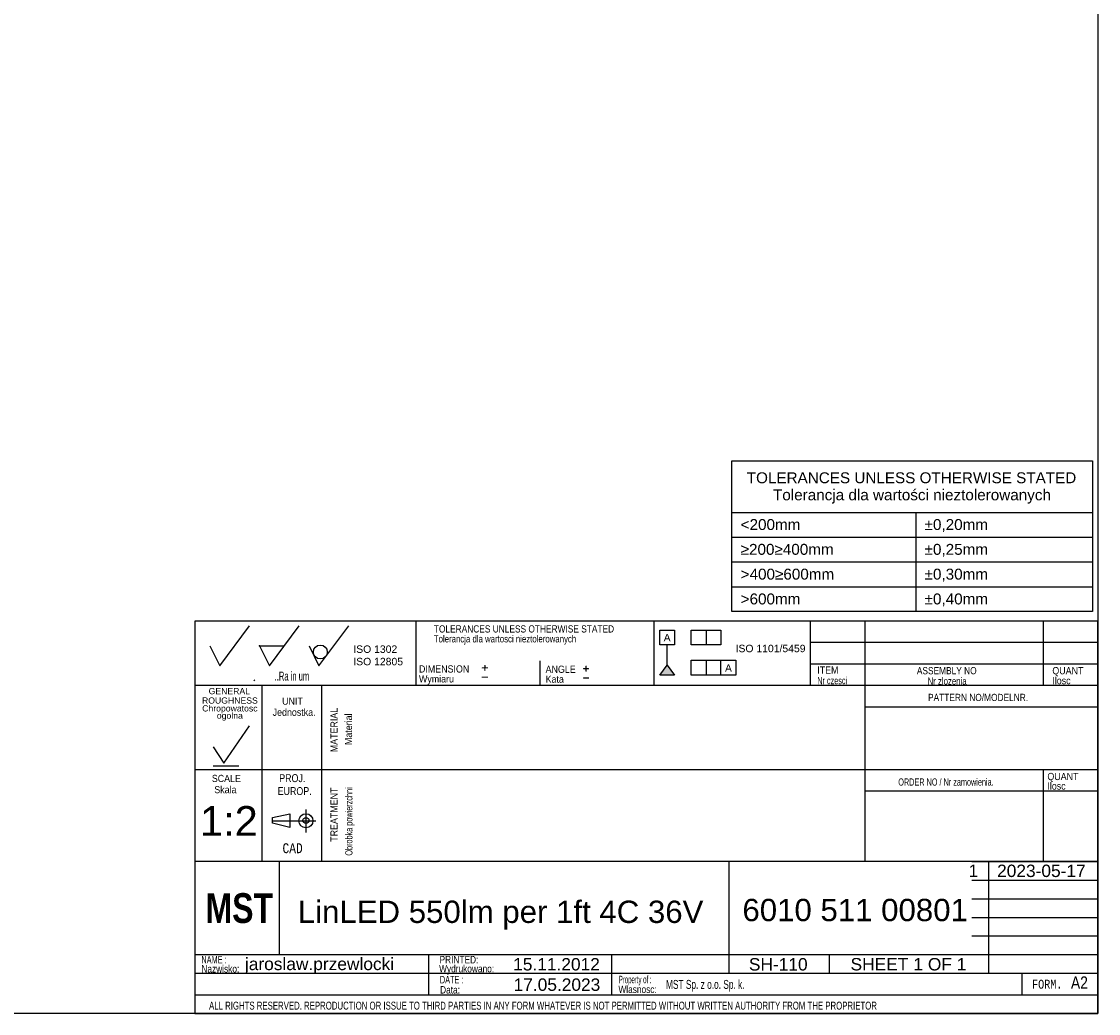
# Model space of a CAD drawing. Header units: millimetres. Extents: x 10 to 580, y 10 to 410.
# Tile 10 of 14: x 363 to 580, y 10 to 210. Entities that reach past the tile are written whole.
import ezdxf
from ezdxf.entities.mleader import LeaderData, LeaderLine
from ezdxf.enums import TextEntityAlignment as Align
from ezdxf.lldxf.tags import DXFTag
from ezdxf.math import Vec2, Vec3

# ---------------------------------------------------------------- set-up
doc = ezdxf.new("R2010")
doc.units = ezdxf.units.MM
for name, color, linetype in [('10', 7, 'Continuous'), ('Default', 7, 'Continuous'), ('frame', 7, 'Continuous')]:
    doc.layers.add(name, color=color, linetype=linetype)
doc.styles.add('SEACAD_Arial', font='arial.ttf')
doc.styles.add('SEACAD_Lucida_Console', font='lucon.TTF', dxfattribs={"width": 0.8})
tags = doc.linetypes.add('CENTER2', pattern=[28.575, 19.05, -3.175, 3.175, -3.175]).pattern_tags.tags
tags[10:11] = [DXFTag(74, 4), DXFTag(75, 0), DXFTag(340, '0'), DXFTag(46, 0.0), DXFTag(50, 0.0), DXFTag(44, 0.0), DXFTag(45, 0.0)]
tags[8:9] = [DXFTag(74, 4), DXFTag(75, 0), DXFTag(340, '0'), DXFTag(46, 0.0), DXFTag(50, 0.0), DXFTag(44, 0.0), DXFTag(45, 0.0)]
tags[6:7] = [DXFTag(74, 4), DXFTag(75, 0), DXFTag(340, '0'), DXFTag(46, 0.0), DXFTag(50, 0.0), DXFTag(44, 0.0), DXFTag(45, 0.0)]
tags[4:5] = [DXFTag(74, 4), DXFTag(75, 0), DXFTag(340, '0'), DXFTag(46, 0.0), DXFTag(50, 0.0), DXFTag(44, 0.0), DXFTag(45, 0.0)]

# ---------------------------------------------------------------- blocks, each defined once
blk = doc.blocks.new('SEANNOT_GROUP16')
at = {"layer": 'Default', "color": 7, "linetype": 'Continuous', "style": 'SEACAD_Arial'}
blk.add_text('LinLED 550lm per 1ft 4C 36V', height=4.5, dxfattribs=at).set_placement((418.73, 32.75), align=Align.TOP_LEFT)
blk = doc.blocks.new('SEANNOT_GROUP17')
at = {"layer": 'Default', "color": 7, "linetype": 'Continuous', "style": 'SEACAD_Arial'}
blk.add_text('6010 511 00801', height=4.5, dxfattribs=at).set_placement((508.36, 33.11), align=Align.TOP_LEFT)
blk = doc.blocks.new('SEANNOT_GROUP18')
at = {"layer": 'Default', "color": 7, "linetype": 'Continuous', "style": 'SEACAD_Arial'}
blk.add_text('jaroslaw.przewlocki', height=2.5, dxfattribs=at).set_placement((408.07, 21.24), align=Align.TOP_LEFT)
blk = doc.blocks.new('SEANNOT_GROUP19')
at = {"layer": 'Default', "color": 7, "linetype": 'Continuous', "style": 'SEACAD_Arial'}
blk.add_text('SH-110', height=2.5, dxfattribs=at).set_placement((509.66, 21.16), align=Align.TOP_LEFT)
blk = doc.blocks.new('SEANNOT_GROUP20')
at = {"layer": 'Default', "color": 7, "linetype": 'Continuous', "style": 'SEACAD_Arial'}
blk.add_text('17.05.2023', height=2.5, dxfattribs=at).set_placement((462.23, 17.06), align=Align.TOP_LEFT)
blk = doc.blocks.new('SEANNOT_GROUP21')
at = {"layer": 'Default', "color": 7, "linetype": 'Continuous', "style": 'SEACAD_Arial'}
blk.add_text('1:2', height=6, dxfattribs=at).set_placement((399.01, 51.82), align=Align.TOP_LEFT)
blk = doc.blocks.new('SEANNOT_GROUP22')
at = {"layer": 'Default', "color": 7, "linetype": 'Continuous', "style": 'SEACAD_Arial'}
blk.add_text('1', height=2.5, dxfattribs=at).set_placement((553.95, 40.02), align=Align.TOP_LEFT)
blk = doc.blocks.new('SEANNOT_GROUP23')
at = {"layer": 'Default', "color": 7, "linetype": 'Continuous', "style": 'SEACAD_Arial'}
blk.add_text('15.11.2012', height=2.5, dxfattribs=at).set_placement((462.14, 21.17), align=Align.TOP_LEFT)
blk = doc.blocks.new('SEANNOT_GROUP24')
at = {"layer": 'Default', "color": 7, "linetype": 'Continuous', "style": 'SEACAD_Arial'}
for s, p in [('SHEET ', (530.15, 21.18)), ('1', (542.82, 21.18)), (' OF ', (544.77, 21.18)), ('1', (551.57, 21.18))]:
    blk.add_text(s, height=2.5, dxfattribs=at).set_placement(p, align=Align.TOP_LEFT)
blk = doc.blocks.new('SEANNOT_GROUP25')
at = {"layer": 'Default', "color": 7, "linetype": 'Continuous', "style": 'SEACAD_Arial'}
blk.add_text('2023-05-17', height=2.5, dxfattribs=at).set_placement((559.69, 40.01), align=Align.TOP_LEFT)
blk = doc.blocks.new('_Dot')
at = {"color": 0, "linetype": 'ByBlock', "lineweight": -2}
blk.add_line((-0.5, 0), (-1, 0), dxfattribs=at)
at = {"color": 0, "linetype": 'ByBlock', "const_width": 0.5}
blk.add_lwpolyline([(-0.25, 0, 1), (0.25, 0, 1)], format="xyb", close=True, dxfattribs=at)
blk = doc.blocks.new('SE4')
at = {"layer": 'frame', "color": 7, "linetype": 'Continuous'}
for p, q in [((506.24, 111.04), (578.95, 111.04)), ((543.31, 111.04), (543.31, 106.04)), ((506.24, 106.04), (578.95, 106.04)), ((543.31, 106.04), (543.31, 101.04)), ((506.24, 101.04), (578.95, 101.04)), ((543.31, 101.04), (543.31, 96.04)), ((506.24, 96.04), (578.95, 96.04)), ((543.31, 96.04), (543.31, 91.04))]:
    blk.add_line(p, q, dxfattribs=at)
blk.add_lwpolyline([(506.24, 91.04), (506.24, 121.45), (578.95, 121.45), (578.95, 91.04), (506.24, 91.04)], dxfattribs=at)
at = {"layer": 'frame', "color": 7, "linetype": 'Continuous', "style": 'SEACAD_Arial'}
for s, p in [('TOLERANCES UNLESS OTHERWISE STATED', (509.23, 119.11)), ('Tolerancja dla wartości nieztolerowanych', (514.52, 115.67)), ('<200mm', (508, 109.68)), ('±0,20mm', (545.08, 109.68)), ('≥200≥400mm', (508, 104.68)), ('±0,25mm', (545.08, 104.68)), ('±0,30mm', (545.08, 99.68)), ('>400≥600mm', (508, 99.68)), ('>600mm', (508, 94.68)), ('±0,40mm', (545.08, 94.68))]:
    blk.add_text(s, height=2.2, dxfattribs=at).set_placement(p, align=Align.TOP_LEFT)

msp = doc.modelspace()

# ---------------------------------------------------------------- hatches: boundary and pattern name
at = {"layer": 'Default', "linetype": 'Continuous'}
msp.add_hatch(color=7, dxfattribs=at).paths.add_polyline_path([(493.1905, 80.1932), (491.6905, 78.2083), (494.6905, 78.2083)])

# ---------------------------------------------------------------- linework, layer by layer
at = {"layer": '10', "color": 7, "linetype": 'Continuous'}
for p, q in [((442.5, 89.125), (442.5, 76.125)), ((490.5, 89.125), (490.5, 76.125)), ((522, 89.125), (522, 76.125)), ((533, 89.125), (533, 40.625)), ((569, 89.125), (569, 76.125)), ((403, 80.125), (409, 88.125)), ((413, 80.125), (419, 88.125)), ((423, 80.125), (429, 88.125)), ((580, 84.7916), (522, 84.7916)), ((401, 84.125), (403, 80.125)), ((411, 84.125), (416, 84.125)), ((411, 84.125), (413, 80.125)), ((421, 84.125), (423, 80.125)), ((467.5, 81.125), (467.5, 76.125)), ((580, 80.4583), (522, 80.4583)), ((580, 76.125), (398, 76.125)), ((409.8746, 77.0517), (410.0508, 77.2578)), ((411.5, 76.125), (411.5, 40.625)), ((411.5, 76.125), (411.5, 42.125)), ((423.5, 76.125), (423.5, 40.625)), ((580, 71.7916), (533, 71.7916)), ((403.8028, 60.4896), (409.0012, 67.9946)), ((401.6606, 63.7717), (403.8028, 60.4896)), ((580, 59.125), (398, 59.125)), ((401.6606, 59.9504), (406.8591, 59.9504)), ((569, 59.125), (569, 40.625)), ((580, 54.7916), (533, 54.7916)), ((413.6459, 49.54), (417.1318, 50.232)), ((417.1318, 50.232), (417.1318, 47.4639)), ((420.375, 51.1007), (420.375, 46.4921)), ((420.375, 51.1007), (420.375, 46.4921)), ((413.6459, 48.3473), (413.6459, 49.54)), ((417.1318, 47.4639), (413.6459, 48.3473)), ((505.625, 40.625), (398, 40.625)), ((505.5, 40.625), (398, 40.625)), ((415.0589, 21.875), (415.0589, 40.625)), ((554.625, 40.625), (580.125, 40.625)), ((558, 18.125), (558, 40.625)), ((554.625, 36.875), (580.125, 36.875)), ((554.625, 33.125), (580.125, 33.125)), ((554.625, 29.375), (580.125, 29.375)), ((554.625, 25.625), (580.125, 25.625)), ((398, 21.875), (580.125, 21.875)), ((445.0805, 21.82), (445.0805, 13.6949)), ((481.9344, 21.8144), (481.9344, 13.6893)), ((525.875, 21.875), (525.875, 18.125)), ((398, 18.125), (554.625, 18.125)), ((564.6871, 18.125), (564.6871, 13.75)), ((398, 13.75), (580, 13.75))]:
    msp.add_line(p, q, dxfattribs=at)
at = {"layer": '10', "color": 7, "linetype": 'CENTER2'}
msp.add_line((413.6459, 48.8479), (422.3618, 48.8479), dxfattribs=at)
at = {"layer": '10', "color": 7, "linetype": 'Continuous'}
for points in [[(10, 10), (10, 410), (580, 410), (580, 10), (10, 10)], [(580, 10), (580, 89.125), (398, 89.125), (398, 10), (580, 10)], [(505.625, 40.625), (505.625, 18.125), (580, 18.125), (580, 40.625), (505.625, 40.625)]]:
    msp.add_lwpolyline(points, dxfattribs=at)
for centre, radius in [((423.2724, 82.88), 1.4016), ((420.375, 48.848), 1.4146), ((420.375, 48.9069), 0.6075)]:
    msp.add_circle(centre, radius, dxfattribs=at)
msp.add_point((411, 84.125), dxfattribs=at)
at = {"layer": 'Default', "color": 7, "linetype": 'Continuous'}
for p, q in [((491.6905, 84.299), (491.6905, 87.299)), ((491.6905, 87.299), (494.6905, 87.299)), ((494.6905, 87.299), (494.6905, 84.299)), ((498.0263, 84.299), (498.0263, 87.299)), ((498.0263, 87.299), (504.0263, 87.299)), ((501.0263, 87.299), (501.0263, 84.299)), ((504.0263, 87.299), (504.0263, 84.299)), ((494.6905, 84.299), (491.6905, 84.299)), ((493.1905, 80.1932), (493.1905, 84.299)), ((504.0263, 84.299), (498.0263, 84.299)), ((498.0263, 78.2083), (498.0263, 81.2083)), ((498.0263, 81.2083), (507.0263, 81.2083)), ((501.0263, 81.2083), (501.0263, 78.2083)), ((504.0263, 78.2083), (504.0263, 81.2083)), ((507.0263, 81.2083), (507.0263, 78.2083)), ((491.6905, 78.2083), (493.1905, 80.1932)), ((494.6905, 78.2083), (491.6905, 78.2083)), ((493.1905, 80.1932), (494.6905, 78.2083)), ((507.0263, 78.2083), (498.0263, 78.2083))]:
    msp.add_line(p, q, dxfattribs=at)

# ---------------------------------------------------------------- block references
at = {"layer": 'Default'}
for name in ['SEANNOT_GROUP21', 'SEANNOT_GROUP22', 'SEANNOT_GROUP25', 'SEANNOT_GROUP16', 'SEANNOT_GROUP17', 'SEANNOT_GROUP18', 'SEANNOT_GROUP23', 'SEANNOT_GROUP19', 'SEANNOT_GROUP24', 'SEANNOT_GROUP20']:
    msp.add_blockref(name, (0, 0), dxfattribs=at)
at = {"layer": 'frame'}
msp.add_blockref('SE4', (0, 0), dxfattribs=at)

# ---------------------------------------------------------------- texts
at = {"layer": '10', "attachment_point": 1}
for s, insert, char_height, width, style in [('{\\farial rounded mt|b0||i0||c0|p34;\\C7;\\H1.45000002;\\W0.83002;TOLERANCES UNLESS OTHERWISE STATED}', (446.1566, 88.2623), 1.45, 38.614141, 'SEACAD_Arial'), ('{\\farial rounded mt|b0||i0||c0|p34;\\C7;\\H1.45000002;\\W0.77704;Tolerancja dla wartosci nieztolerowanych}', (446.1566, 86.2623), 1.45, 36.029358, 'SEACAD_Arial'), ('{\\farial rounded mt|b0||i0||c0|p34;\\C7;\\H1.8;\\W0.608;..Ra in um}', (414.064, 78.925), 1.8, 8.921749, 'SEACAD_Arial'), ('{\\farial rounded mt|b0||i0||c0|p34;\\C7;\\H1.45000002;\\W0.883;Wymiaru}', (443.1566, 78.1906), 1.45, 8.67569, 'SEACAD_Arial'), ('{\\farial rounded mt|b0||i0||c0|p34;\\C7;\\H1.45000002;\\W0.883;DIMENSION}', (443.1566, 80.1906), 1.45, 10.15001, 'SEACAD_Arial'), ('{\\farial rounded mt|b0||i0||c0|p34;\\C7;\\H1.45000002;\\W0.883;ANGLE}', (468.6845, 80.1265), 1.45, 6.052184, 'SEACAD_Arial'), ('{\\farial rounded mt|b0||i0||c0|p34;\\C7;\\H1.45000002;\\W0.883;ITEM}', (523.4397, 79.9679), 1.45, 4.255445, 'SEACAD_Arial'), ('{\\farial rounded mt|b0||i0||c0|p34;\\C7;\\H1.45000002;\\W0.83002;ASSEMBLY NO}', (543.5188, 79.841), 1.45, 12.829358, 'SEACAD_Arial'), ('{\\farial rounded mt|b0||i0||c0|p34;\\C7;\\H1.45000002;\\W0.883;QUANT}', (570.8302, 79.841), 1.45, 6.241314, 'SEACAD_Arial'), ('{\\farial rounded mt|b0||i0||c0|p34;\\C7;\\H1.45000002;\\W0.883;Kata}', (468.6845, 78.1265), 1.45, 5.07501, 'SEACAD_Arial'), ('{\\farial rounded mt|b0||i0||c0|p34;\\C7;\\H1.45000002;\\W0.72406;Nr czesci }', (523.4397, 77.841), 1.45, 7.78588, 'SEACAD_Arial'), ('{\\farial rounded mt|b0||i0||c0|p34;\\C7;\\H1.45000002;\\W0.77704;Nr zlozenia}', (545.6824, 77.7419), 1.45, 9.504276, 'SEACAD_Arial'), ('{\\farial rounded mt|b0||i0||c0|p34;\\C7;\\H1.45000002;\\W0.883;Ilosc}', (570.8302, 77.841), 1.45, 6.934793, 'SEACAD_Arial'), ('{\\farial rounded mt|b0||i0||c0|p34;\\C7;\\H1.45000002;\\W0.83002;PATTERN NO/MODELNR.}', (545.7719, 74.4467), 1.45, 21.434793, 'SEACAD_Arial'), ('{\\farial rounded mt|b0||i0||c0|p34;\\C7;\\H1.45000002;\\W0.883;UNIT}', (415.5665, 73.6978), 1.45, 4.16088, 'SEACAD_Arial'), ('{\\farial rounded mt|b0||i0||c0|p34;\\C7;\\H1.45000002;\\W0.883;Jednostka.}', (413.663, 71.459), 1.45, 8.726285, 'SEACAD_Arial'), ('{\\farial rounded mt|b0||i0||c0|p34;\\C7;\\H1.45000002;\\W0.883;SCALE}', (401.4003, 58.1128), 1.45, 5.863054, 'SEACAD_Arial'), ('{\\farial rounded mt|b0||i0||c0|p34;\\C7;\\H1.60000002;\\W0.8;PROJ.}', (414.9877, 58.2485), 1.6, 5.113054, 'SEACAD_Arial'), ('{\\farial rounded mt|b0||i0||c0|p34;\\C7;\\H1.45000002;\\W0.72406;ORDER NO / Nr zamowienia.}', (539.7719, 57.3923), 1.45, 25.030887, 'SEACAD_Arial'), ('{\\farial rounded mt|b0||i0||c0|p34;\\C7;\\H1.45000002;\\W0.883;QUANT}', (569.8302, 58.5077), 1.45, 6.241314, 'SEACAD_Arial'), ('{\\farial rounded mt|b0||i0||c0|p34;\\C7;\\H1.45000002;\\W0.883;Ilosc}', (569.8302, 56.5873), 1.45, 6.934793, 'SEACAD_Arial'), ('{\\farial rounded mt|b0||i0||c0|p34;\\C7;\\H1.45000002;\\W0.883;Skala}', (401.9013, 55.859), 1.45, 5.777229, 'SEACAD_Arial'), ('{\\farial rounded mt|b0||i0||c0|p34;\\C7;\\H1.60000002;\\W0.8;EUROP.}', (414.67, 55.6424), 1.6, 6.643488, 'SEACAD_Arial'), ('{\\fLucida Console|b0||i0||c0|p34;\\C7;\\H1.99999998;\\W0.8;CAD}', (415.6496, 44.3178), 2, 4.533343, 'SEACAD_Lucida_Console'), ('{\\farial rounded mt|b0||i0||c0|p34;\\C7;\\H1.5;\\W0.704;NAME :}', (399.3011, 21.5987), 1.5, 5.576097, 'SEACAD_Arial'), ('{\\farial rounded mt|b0||i0||c0|p34;\\C7;\\H1.5;\\W0.8;Nazwisko:}', (399.3012, 19.7516), 1.5, 7.678383, 'SEACAD_Arial'), ('{\\farial rounded mt|b0||i0||c0|p34;\\C7;\\H1.5;\\W0.8;Wydrukowano:}', (447.217, 19.7886), 1.5, 11.438653, 'SEACAD_Arial'), ('{\\farial rounded mt|b0||i0||c0|p34;\\C7;\\H1.5;\\W0.8;PRINTED:}', (447.3052, 21.5987), 1.5, 8.9879, 'SEACAD_Arial'), ('{\\farial rounded mt|b0||i0||c0|p34;\\C7;\\H1.5;\\W0.704;DATE :}', (447.3711, 17.571), 1.5, 5.217401, 'SEACAD_Arial'), ('{\\farial rounded mt|b0||i0||c0|p34;\\C7;\\H1.5;\\W0.46208;Property of :}', (483.4433, 17.5986), 1.5, 8.869575, 'SEACAD_Arial'), ('{\\farial rounded mt|b0||i0||c0|p34;\\C7;\\H2.50000002;\\W0.8;A2}', (574.5776, 17.4699), 2.5, 3.315227, 'SEACAD_Arial'), ('{\\farial rounded mt|b0||i0||c0|p34;\\C7;\\H1.5;\\W0.8;Data:}', (447.4139, 15.5208), 1.5, 6.195662, 'SEACAD_Arial'), ('{\\farial rounded mt|b0||i0||c0|p34;\\C7;\\H1.5;\\W0.8;Wlasnosc:}', (483.3601, 15.6143), 1.5, 10.891314, 'SEACAD_Arial'), ('{\\farial rounded mt|b0||i0||c0|p34;\\C7;\\H1.8;\\W0.667;MST Sp. z o.o. Sp. k.}', (492.9478, 16.7607), 1.8, 58.304358, 'SEACAD_Arial'), ('{\\fLucida Console|b0||i0||c0|p34;\\C7;\\H1.8;\\W0.8;FORM.}', (566.75, 16.8), 1.8, 6.80001, 'SEACAD_Lucida_Console'), ('{\\farial rounded mt|b0||i0||c0|p34;\\C7;\\H1.60000002;\\W0.704;ALL RIGHTS RESERVED. REPRODUCTION OR ISSUE TO THIRD PARTIES IN ANY FORM WHATEVER IS NOT PERMITTED WITHOUT WRITTEN AUTHORITY FROM THE PROPRIETOR}', (400.8475, 12.3779), 1.6, 148.000012, 'SEACAD_Arial')]:
    msp.add_mtext(s, dxfattribs=dict(at, insert=insert, char_height=char_height, width=width, style=style))
at = {"layer": '10', "char_height": 1.25, "attachment_point": 1}
for s, insert, width in [('{\\fArial|b0||i0||c0|p34;\\C7;\\H1.2499998;\\W1.;GENERAL}', (400.7521, 75.6183), 8.3424), ('{\\fArial|b0||i0||c0|p34;\\C7;\\H1.2499998;\\W1.;ROUGHNESS}', (399.4174, 73.7244), 11.222834)]:
    msp.add_mtext(s, dxfattribs=dict(at, insert=insert, width=width))
at = {"layer": '10', "insert": (405.0365, 70.5964), "char_height": 1.25, "width": 11.65265, "attachment_point": 5, "line_spacing_factor": 0.7}
msp.add_mtext('{\\fArial|b0||i0||c0|p34;\\C7;\\H1.24999998;\\W1.;Chropowatosc\\P}{\\fArial|b0||i0||c0|p34;\\C7;\\H1.24999998;\\W1.;ogolna}', dxfattribs=at)
at = {"layer": '10', "char_height": 1.45, "attachment_point": 1, "rotation": 89.999994, "style": 'SEACAD_Arial'}
for s, insert, width in [('{\\farial rounded mt|b0||i0||c0|p34;\\C7;\\H1.45000002;\\W0.883;MATERIAL}', (425.3015, 62.6834), 8.920662), ('{\\farial rounded mt|b0||i0||c0|p34;\\C7;\\H1.45000002;\\W0.883;Material}', (428.2214, 64.1258), 7.153155), ('{\\farial rounded mt|b0||i0||c0|p34;\\C7;\\H1.45000002;\\W0.883;TREATMENT}', (425.3015, 44.6213), 10.87501), ('{\\farial rounded mt|b0||i0||c0|p34;\\C7;\\H1.45000002;\\W0.72406;Obrobka powierzchni}', (428.3015, 41.8174), 17.047554)]:
    msp.add_mtext(s, dxfattribs=dict(at, insert=insert, width=width))
at = {"layer": 'Default'}
for s, insert, char_height, width, attachment_point in [('{\\fArial CE|b0||i0||c0|p34;\\C7;\\H1.5;\\W1.;A}', (493.1844, 86.5227), 1.5, 1.402184, 2), ('{\\fArial|b0||i0||c0|p34;\\C7;\\H1.5;\\W1.;ISO 1302 \\P}{\\fArial|b0||i0||c0|p34;\\C7;\\H1.5;\\W1.;ISO 12805}', (429.924, 84.2058), 1.5, 10.486332, 1), ('{\\fArial|b0||i0||c0|p34;\\C7;\\H1.5;\\W1.;ISO 1101/5459}', (514.026, 84.341), 1.5, 14.641007, 2), ('{\\fSolid Edge ISO|b0||i0||c0|p34;\\C7;\\H2.5;\\W1.;+\\P}', (455.6264, 81.1865), 2.5, 1.882447, 1), ('{\\fSolid Edge ISO|b0||i0||c0|p34;\\C7;\\H2.5;\\W1.;+\\P}', (476.0196, 81.0296), 2.5, 1.882447, 1), ('{\\fArial CE|b0||i0||c0|p34;\\C7;\\H1.5;\\W1.;A}', (505.5408, 80.397), 1.5, 1.402184, 2), ('{\\fSolid Edge ISO|b0||i0||c0|p34;\\C7;\\H2.5;\\W1.;-\\P}', (455.6264, 79.3041), 2.5, 1.882447, 1), ('{\\fSolid Edge ISO|b0||i0||c0|p34;\\C7;\\H2.5;\\W1.;-\\P}', (476.0196, 79.1472), 2.5, 1.882447, 1)]:
    msp.add_mtext(s, dxfattribs=dict(at, insert=insert, char_height=char_height, width=width, attachment_point=attachment_point))

# ---------------------------------------------------------------- leaders
at = {"layer": 'Default', "color": 7, "linetype": 'Continuous'}
ml = msp.add_multileader_mtext('Standard', dxfattribs=at)
ml.set_content('{\\pxsm0.9;\\fImpact|b0||i0||c0|p34;\\W1.;MST\\P}', color=256)
ml.set_leader_properties()
ml.set_arrow_properties(name='DOT')
ml.build(insert=Vec2(0, 0))
ml.multileader.update_dxf_attribs({"leader_type": 0, "dogleg_length": 0, "arrow_head_size": 6})
ctx = ml.context
ctx.base_point, ctx.char_height, ctx.arrow_head_size = Vec3(398.1441, 31.187), 6, 6
ctx.mtext.insert = Vec3(400.1441, 34.25)

doc.saveas('drawing.dxf')
